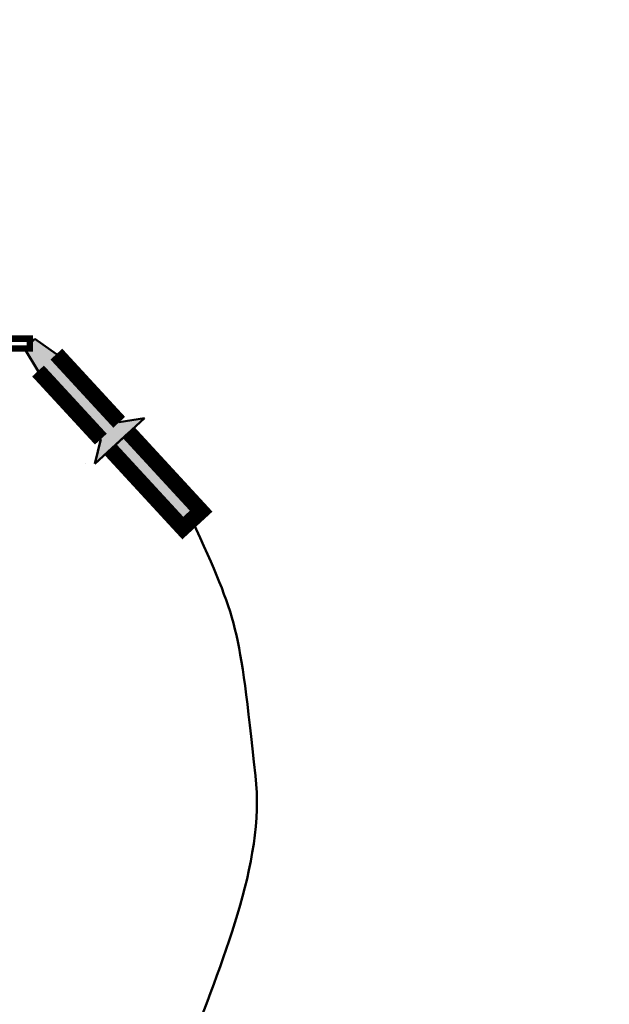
# Model space of a CAD drawing. Header units: millimetres. Extents: x 0 to 630, y 0 to 297.
# Tile 8 of 22: x 145 to 162, y 206 to 233. Entities that reach past the tile are written whole.
import ezdxf

# ---------------------------------------------------------------- set-up
doc = ezdxf.new("R2010")
doc.units = ezdxf.units.MM
doc.linetypes.add('K5LT_BASIC', pattern=[0])
doc.linetypes.add('K5LT_THIN', pattern=[0])
doc.layers.add('Системный слой', color=7, linetype='Continuous')

msp = doc.modelspace()

# ---------------------------------------------------------------- hatches: boundary and pattern name
at = {"layer": 'Системный слой', "true_color": 0xff0000}
h = msp.add_hatch(color=1, dxfattribs=at)
h.paths.add_polyline_path([(150.48294, 219.45347), (148.45041, 221.66001), (147.93555, 221.18575), (149.96808, 218.97922)])
h.paths.add_polyline_path([(145.90301, 223.39229), (147.66685, 221.47746), (147.49424, 220.77925), (147.93555, 221.18575), (148.89171, 222.06652), (148.18171, 221.95171), (146.41787, 223.86655), (145.81374, 224.2939), (145.52662, 224.02941)])

# ---------------------------------------------------------------- linework, layer by layer
at = {"layer": 'Системный слой', "color": 7, "linetype": 'K5LT_BASIC', "lineweight": 50}
for p, q in [((145.81374, 224.2939), (145.52662, 224.02941)), ((146.41787, 223.86655), (145.81374, 224.2939)), ((145.90301, 223.39229), (145.52662, 224.02941)), ((148.89171, 222.06652), (147.93555, 221.18575)), ((148.89171, 222.06652), (148.18171, 221.95171)), ((147.49424, 220.77925), (148.45041, 221.66001)), ((147.49424, 220.77925), (147.66685, 221.47746)), ((147.23895, 220.79058), (147.23891, 220.79057)), ((147.23891, 220.79057), (147.23895, 220.79044))]:
    msp.add_line(p, q, dxfattribs=at)
at = {"layer": 'Системный слой', "color": 7, "linetype": 'K5LT_THIN', "const_width": 0.18}
msp.add_lwpolyline([(144.61018, 224.12756), (144.61018, 224.02165), (145.67018, 224.02165), (145.67018, 224.30165), (144.78238, 224.30165)], dxfattribs=at)
at = {"layer": 'Системный слой', "color": 7, "linetype": 'K5LT_BASIC', "const_width": 0.45}
for points in [[(148.18171, 221.95171), (146.41787, 223.86655)], [(145.90301, 223.39229), (147.66685, 221.47746)], [(147.93555, 221.18575), (149.96808, 218.97922), (150.48294, 219.45347), (148.45041, 221.66001)]]:
    msp.add_lwpolyline(points, dxfattribs=at)
at = {"layer": 'Системный слой', "color": 7, "linetype": 'K5LT_BASIC', "lineweight": 50}
msp.add_open_spline([(140.28575, 189.79068), (142.72637, 195.05616), (148.15219, 198.8588), (150.12551, 204.26281), (151.02535, 206.72706), (152.28442, 209.53044), (152.00996, 212.01736), (151.53605, 216.31143), (151.53605, 216.31143), (150.22551, 219.21634)], degree=3, knots=[0, 0, 0, 0, 1, 1, 1, 2, 2, 2, 3, 3, 3, 3], dxfattribs=at)

doc.saveas('drawing.dxf')
